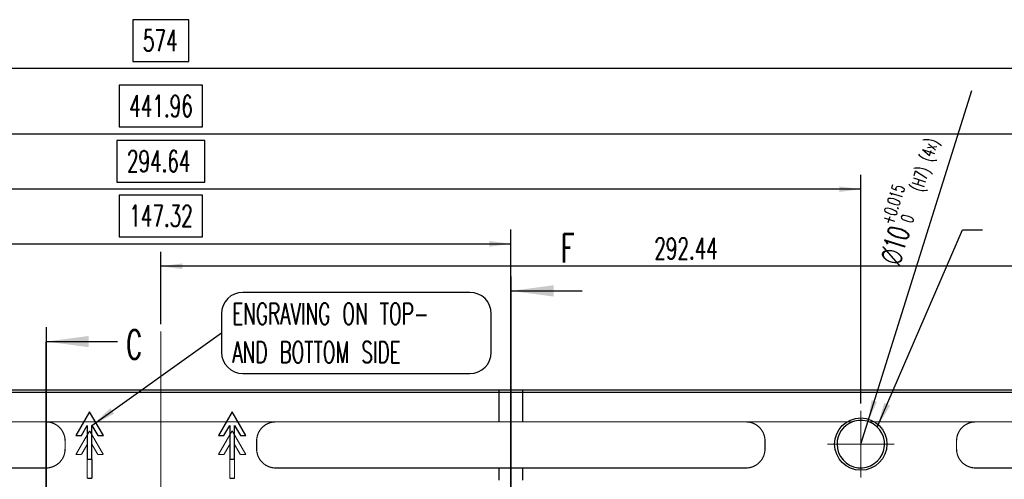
# Model space of a CAD drawing. Header units: millimetres. Extents: x 31 to 872, y 29 to 623.
# Tile 17 of 29: x 362 to 501, y 470 to 535. Entities that reach past the tile are written whole.
import ezdxf

# ---------------------------------------------------------------- set-up
doc = ezdxf.new("R2010")
doc.units = ezdxf.units.MM
for name, pattern in [('DASHED', [15, 7, -8]), ('DOT_CENTER', [14, 12, -1, 0, -1]), ('PHANTOM', [13, 10, -1, 0, -1, 0, -1])]:
    doc.linetypes.add(name, pattern=pattern)
doc.layers.add('1', color=7, linetype='Continuous')
doc.styles.add('CONVERTER_11', font='txt.shx', dxfattribs={"width": 0.63})
doc.dimstyles.new('ME10_DIM_125', dxfattribs={"dimtxt": 4.5, "dimasz": 4.5, "dimexe": 3, "dimexo": 1.5, "dimgap": 1.5, "dimtad": 1, "dimdsep": 46, "dimtxsty": 'CONVERTER_11', "dimsah": 1, "dimcen": 0.09, "dimclrd": 3, "dimclre": 3, "dimclrt": 3, "dimadec": 0, "dimazin": 0, "dimtfac": 1, "dimtdec": 4, "dimtix": 1, "dimtmove": 0, "dimatfit": 3, "dimfxl": 1, "dimtolj": 1, "dimtzin": 0, "dimarcsym": 0})
doc.dimstyles.new('ME10_DIM_126', dxfattribs={"dimtxt": 4.5, "dimasz": 4.5, "dimexe": 3, "dimexo": 1.5, "dimgap": 1.5, "dimtad": 1, "dimdsep": 46, "dimtxsty": 'CONVERTER_11', "dimsah": 1, "dimcen": 0.09, "dimclrd": 3, "dimclre": 3, "dimclrt": 3, "dimadec": 0, "dimazin": 0, "dimtfac": 1, "dimtdec": 4, "dimtix": 1, "dimtmove": 0, "dimatfit": 3, "dimfxl": 1, "dimtolj": 1, "dimtzin": 0, "dimarcsym": 0})
doc.dimstyles.new('ME10_DIM_133', dxfattribs={"dimtxt": 4.5, "dimasz": 4.5, "dimexe": 3, "dimexo": 1.5, "dimgap": 1.5, "dimtad": 1, "dimdsep": 46, "dimtxsty": 'CONVERTER_11', "dimsah": 1, "dimcen": 0.09, "dimclrd": 3, "dimclre": 3, "dimclrt": 3, "dimadec": 0, "dimazin": 0, "dimtfac": 1, "dimtdec": 4, "dimtix": 1, "dimtmove": 0, "dimatfit": 3, "dimfxl": 1, "dimtolj": 1, "dimtzin": 0, "dimarcsym": 0})
doc.dimstyles.new('ME10_DIM_138', dxfattribs={"dimtxt": 4.5, "dimasz": 4.5, "dimexe": 3, "dimexo": 1.5, "dimgap": 1.5, "dimtad": 1, "dimdsep": 46, "dimtxsty": 'CONVERTER_11', "dimsah": 1, "dimcen": 0.09, "dimclrd": 3, "dimclre": 3, "dimclrt": 3, "dimadec": 0, "dimazin": 0, "dimtfac": 1, "dimtdec": 4, "dimtix": 1, "dimtmove": 0, "dimatfit": 3, "dimfxl": 1, "dimtolj": 1, "dimtzin": 0, "dimarcsym": 0})
doc.dimstyles.new('ME10_DIM_99', dxfattribs={"dimtxt": 4.5, "dimasz": 4.5, "dimexe": 3, "dimexo": 1.5, "dimgap": 1.5, "dimtad": 1, "dimdsep": 46, "dimtxsty": 'CONVERTER_11', "dimsah": 1, "dimcen": 0.09, "dimclrd": 3, "dimclre": 3, "dimclrt": 3, "dimadec": 0, "dimazin": 0, "dimtfac": 1, "dimtdec": 4, "dimtix": 1, "dimtmove": 0, "dimatfit": 3, "dimfxl": 1, "dimtolj": 1, "dimtzin": 0, "dimarcsym": 0})
doc.dimstyles.get("Standard").update_dxf_attribs({"dimtxt": 0.18, "dimasz": 0.18, "dimexe": 0.18, "dimexo": 0.0625, "dimgap": 0.09, "dimtad": 0, "dimtih": 1, "dimtoh": 1, "dimdec": 4, "dimzin": 0, "dimdsep": 46, "dimtxsty": 'Standard', "dimcen": 0.09, "dimadec": 0, "dimazin": 0, "dimtfac": 1, "dimtdec": 4, "dimtofl": 0, "dimtmove": 0, "dimatfit": 3, "dimfxl": 1, "dimtolj": 1, "dimtzin": 0, "dimarcsym": 0})

# ---------------------------------------------------------------- blocks, each defined once
blk = doc.blocks.new('E8027-24150__34', base_point=(273.17, 207.52))
at = {"color": 7, "linetype": 'Continuous'}
for p, q in [((293.8, 723.95), (852.8, 723.95)), ((502.14, 724.45), (644.46, 724.45)), ((644.46, 724.45), (649.46, 724.45)), ((649.46, 724.45), (791.78, 724.45)), ((558.3, 719.85), (555.41, 714.85)), ((561.19, 714.85), (558.3, 719.85)), ((588.3, 719.85), (585.41, 714.85)), ((591.19, 714.85), (588.3, 719.85)), ((556.57, 714.85), (557.8, 716.98)), ((557.8, 716.98), (557.8, 712.98)), ((558.8, 712.98), (558.8, 716.98)), ((558.8, 716.98), (560.03, 714.85)), ((586.57, 714.85), (587.8, 716.98)), ((587.8, 716.98), (587.8, 712.98)), ((588.8, 716.98), (590.03, 714.85)), ((588.8, 712.98), (588.8, 716.98)), ((555.41, 714.85), (556.57, 714.85)), ((557.8, 712.98), (557.8, 709.85)), ((558.8, 709.85), (558.8, 712.98)), ((560.03, 714.85), (561.19, 714.85)), ((585.41, 714.85), (586.57, 714.85)), ((587.8, 712.98), (587.8, 709.85)), ((588.8, 709.85), (588.8, 712.98)), ((590.03, 714.85), (591.19, 714.85)), ((557.8, 709.85), (558.8, 709.85)), ((587.8, 709.85), (588.8, 709.85))]:
    blk.add_line(p, q, dxfattribs=at)
at = {"color": 1, "linetype": 'DASHED', "const_width": 0.25}
for points in [[(644.46, 717.73), (644.46, 724.45)], [(649.46, 717.73), (649.46, 724.45)], [(502.14, 717.73), (549.14, 717.73)], [(597.46, 717.73), (549.14, 717.73)], [(644.46, 717.73), (597.46, 717.73)], [(649.46, 717.73), (644.46, 717.73)], [(696.46, 717.73), (649.46, 717.73)], [(718.86, 717.73), (696.46, 717.73)], [(744.78, 717.73), (722.38, 717.73)], [(791.78, 717.73), (744.78, 717.73)], [(555.41, 710.85), (558.3, 715.85)], [(558.3, 715.85), (561.19, 710.85)], [(585.41, 710.85), (588.3, 715.85)], [(588.3, 715.85), (591.19, 710.85)], [(553.14, 713.73), (553.14, 712.03)], [(557.8, 712.98), (556.57, 710.85)], [(560.03, 710.85), (558.8, 712.98)], [(587.8, 712.98), (586.57, 710.85)], [(590.03, 710.85), (588.8, 712.98)], [(593.46, 713.73), (593.46, 712.03)], [(700.46, 712.03), (700.46, 713.73)], [(740.78, 713.73), (740.78, 712.03)], [(556.57, 710.85), (555.41, 710.85)], [(561.19, 710.85), (560.03, 710.85)], [(586.57, 710.85), (585.41, 710.85)], [(591.19, 710.85), (590.03, 710.85)], [(557.8, 705.85), (557.8, 709.85)], [(558.8, 709.85), (558.8, 705.85)], [(587.8, 705.85), (587.8, 709.85)], [(588.8, 709.85), (588.8, 705.85)], [(502.14, 708.03), (549.14, 708.03)], [(644.46, 708.03), (597.46, 708.03)], [(649.46, 708.03), (644.46, 708.03)], [(644.46, 705.45), (644.46, 708.03)], [(696.46, 708.03), (649.46, 708.03)], [(649.46, 705.45), (649.46, 708.03)], [(791.78, 708.03), (744.78, 708.03)], [(558.8, 705.85), (557.8, 705.85)], [(588.8, 705.85), (587.8, 705.85)]]:
    blk.add_lwpolyline(points, dxfattribs=at)
for points in [[(553.14, 713.73, 0.414214), (549.14, 717.73, 0.414214)], [(597.46, 717.73, 0.414214), (593.46, 713.73, 0.414214)], [(700.46, 713.73, 0.414214), (696.46, 717.73, 0.414214)], [(744.78, 717.73, 0.414214), (740.78, 713.73, 0.414214)], [(549.14, 708.03, 0.414214), (553.14, 712.03, 0.414214)], [(593.46, 712.03, 0.414214), (597.46, 708.03, 0.414214)], [(696.46, 708.03, 0.414214), (700.46, 712.03, 0.414214)], [(740.78, 712.03, 0.414214), (744.78, 708.03, 0.414214)]]:
    blk.add_lwpolyline(points, format="xyb", dxfattribs=at)
at = {"color": 7, "linetype": 'Continuous'}
blk.add_circle((720.62, 713.05), 5.5, dxfattribs=at)
for start, end in [(180, 69.3903), (110.6097, 180), (69.3903, 110.6097)]:
    blk.add_arc((720.62, 713.05), 5, start, end, dxfattribs=at)
at = {"layer": '1', "color": 1, "linetype": 'DOT_CENTER', "const_width": 0.25}
for points in [[(573.3, 736.79), (573.3, 466.05)], [(646.96, 726.04), (646.96, 696.07)], [(720.62, 720.1), (720.62, 706)], [(727.67, 713.05), (713.57, 713.05)]]:
    blk.add_lwpolyline(points, dxfattribs=at)
blk = doc.blocks.new('*D124')
at = {"layer": '1', "color": 3, "linetype": 'Continuous'}
for p, q in [((425.98, 721.6), (425.98, 769.7)), ((720.62, 721.6), (720.62, 769.7)), ((720.62, 766.7), (425.98, 766.7))]:
    blk.add_line(p, q, dxfattribs=at)
at = {"layer": '1', "color": 3}
for points in [[(430.48, 767.29), (430.48, 766.11), (425.98, 766.7)], [(716.12, 766.11), (716.12, 767.29), (720.62, 766.7)]]:
    blk.add_solid(points, dxfattribs=at)
at = {"layer": '1', "color": 3, "insert": (566.17, 770.34), "char_height": 4.5, "attachment_point": 7, "rotation": 0.0001, "line_spacing_factor": 0.60024, "style": 'CONVERTER_11'}
blk.add_mtext('294.64', dxfattribs=at)
blk = doc.blocks.new('*D150')
at = {"layer": '1', "color": 3, "linetype": 'Continuous'}
for p, q in [((286.3, 585.75), (286.3, 795.1)), ((860.3, 585.2), (860.3, 795.1)), ((860.3, 792.1), (286.3, 792.1))]:
    blk.add_line(p, q, dxfattribs=at)
at = {"layer": '1', "color": 3}
for points in [[(290.8, 792.69), (290.8, 791.51), (286.3, 792.1)], [(855.8, 791.51), (855.8, 792.69), (860.3, 792.1)]]:
    blk.add_solid(points, dxfattribs=at)
at = {"layer": '1', "color": 3, "insert": (569.52, 795.74), "char_height": 4.5, "attachment_point": 7, "rotation": 0.0001, "line_spacing_factor": 0.60024, "style": 'CONVERTER_11'}
blk.add_mtext('574', dxfattribs=at)
blk = doc.blocks.new('*D151')
at = {"layer": '1', "color": 3, "linetype": 'Continuous'}
for p, q in [((352.32, 727.53), (352.32, 781.32)), ((794.28, 737.2), (794.28, 781.32)), ((352.32, 778.32), (794.28, 778.32))]:
    blk.add_line(p, q, dxfattribs=at)
at = {"layer": '1', "color": 3}
for points in [[(356.82, 778.92), (356.82, 777.73), (352.32, 778.32)], [(789.78, 777.73), (789.78, 778.92), (794.28, 778.32)]]:
    blk.add_solid(points, dxfattribs=at)
at = {"layer": '1', "color": 3, "insert": (566.65, 781.96), "char_height": 4.5, "attachment_point": 7, "rotation": 0.0001, "line_spacing_factor": 0.60024, "style": 'CONVERTER_11'}
blk.add_mtext('441.96', dxfattribs=at)
blk = doc.blocks.new('*D158')
at = {"layer": '1', "color": 3, "linetype": 'Continuous'}
for p, q in [((573.3, 738.29), (573.3, 753.49)), ((865.74, 709.75), (865.74, 753.49)), ((865.74, 750.49), (573.3, 750.49))]:
    blk.add_line(p, q, dxfattribs=at)
at = {"layer": '1', "color": 3}
for points in [[(577.8, 751.08), (577.8, 749.89), (573.3, 750.49)], [(861.24, 749.89), (861.24, 751.08), (865.74, 750.49)]]:
    blk.add_solid(points, dxfattribs=at)
at = {"layer": '1', "color": 3, "insert": (677.16, 751.99), "char_height": 4.5, "attachment_point": 7, "rotation": 0.0001, "line_spacing_factor": 0.60024, "style": 'CONVERTER_11'}
blk.add_mtext('292.44', dxfattribs=at)
blk = doc.blocks.new('*D163')
at = {"layer": '1', "color": 3, "linetype": 'Continuous'}
for p, q in [((499.64, 727.28), (499.64, 758.21)), ((646.96, 727.54), (646.96, 758.21)), ((499.64, 755.21), (646.96, 755.21))]:
    blk.add_line(p, q, dxfattribs=at)
at = {"layer": '1', "color": 3}
for points in [[(504.14, 755.8), (504.14, 754.61), (499.64, 755.21)], [(642.46, 754.61), (642.46, 755.8), (646.96, 755.21)]]:
    blk.add_solid(points, dxfattribs=at)
at = {"layer": '1', "color": 3, "insert": (566.65, 758.84), "char_height": 4.5, "attachment_point": 7, "rotation": 0.0001, "line_spacing_factor": 0.60024, "style": 'CONVERTER_11'}
blk.add_mtext('147.32', dxfattribs=at)
blk = doc.blocks.new('*D237')
at = {"layer": '1', "color": 3, "linetype": 'Continuous'}
blk.add_line((720.62, 713.05), (744.01, 787.47), dxfattribs=at)
at = {"layer": '1', "color": 3}
blk.add_solid([(722.9, 722.29), (724.03, 721.94), (722.12, 717.82)], dxfattribs=at)
at = {"layer": '1', "color": 3, "insert": (728.81, 747.85), "char_height": 4.5, "attachment_point": 7, "rotation": 72.5513, "line_spacing_factor": 0.60024, "style": 'CONVERTER_11'}
blk.add_mtext('\\C3; {\\Fgdt;n}\\C3;\\C3;10\\C3;\\H2.7;\\S+0.015^  0;\\C3;(H7) (4x)', dxfattribs=at)
blk = doc.blocks.new('F-F__12')
at = {"layer": '1', "color": 4, "linetype": 'PHANTOM', "const_width": 0.35}
blk.add_lwpolyline([(646.96, 745.3), (646.96, 644.92)], dxfattribs=at)
at = {"layer": '1', "color": 4}
blk.add_solid([(655.96, 746.48), (655.96, 744.11), (646.96, 745.3)], dxfattribs=at)
at = {"layer": '1', "color": 4, "insert": (658.96, 754.3), "char_height": 6, "attachment_point": 5, "line_spacing_factor": 1.080432, "style": 'CONVERTER_11'}
blk.add_mtext('F', dxfattribs=at)
at = {"layer": '1', "color": 4, "linetype": 'Continuous', "has_arrowhead": 0}
for points in [[(646.96, 748.3), (646.96, 745.3)], [(646.96, 745.3), (661.96, 745.3)], [(646.96, 745.3), (646.96, 742.3)]]:
    blk.add_leader(points, dimstyle='Standard', dxfattribs=at)
blk = doc.blocks.new('C_-C__13')
at = {"layer": '1', "color": 4, "linetype": 'PHANTOM', "const_width": 0.35}
blk.add_lwpolyline([(549.14, 734.64), (549.14, 185.59)], dxfattribs=at)
at = {"layer": '1', "color": 4}
blk.add_solid([(558.14, 735.82), (558.14, 733.45), (549.14, 734.64)], dxfattribs=at)
at = {"layer": '1', "color": 3, "insert": (567.68, 734.01), "char_height": 6, "attachment_point": 5, "line_spacing_factor": 1.080432, "style": 'CONVERTER_11'}
blk.add_mtext('C', dxfattribs=at)
at = {"layer": '1', "color": 4, "linetype": 'Continuous', "has_arrowhead": 0}
for points in [[(549.14, 737.64), (549.14, 734.64)], [(549.14, 734.64), (549.14, 731.64)], [(549.14, 734.64), (564.14, 734.64)]]:
    blk.add_leader(points, dimstyle='Standard', dxfattribs=at)
blk = doc.blocks.new('Front2', base_point=(573.3, 466.05))
at = {"layer": '1', "color": 3}
for points in [[(567.3825, 802.3746), (567.3825, 793.5996), (579.2175, 793.5996), (579.2175, 802.3746)], [(564.5081, 788.5977), (564.5081, 779.8227), (582.0919, 779.8227), (582.0919, 788.5977)], [(564.0356, 776.9727), (564.0356, 768.1977), (582.5644, 768.1977), (582.5644, 776.9727)], [(564.5081, 765.4812), (564.5081, 756.7062), (582.0919, 756.7062), (582.0919, 765.4812)]]:
    blk.add_lwpolyline(points, close=True, dxfattribs=at)
blk.add_lwpolyline([(590.5706, 727.8965), (638.3606, 727.8965, 0.41421356), (642.8606, 732.3965), (642.8606, 740.4965, 0.41421356), (638.3606, 744.9965), (590.5706, 744.9965, 0.41421356), (586.0706, 740.4965), (586.0706, 732.3965, 0.41421356)], format="xyb", close=True, dxfattribs=at)
for points in [[(725.5568, 721.7264), (726.8255, 721.1776), (724.107, 716.6334)], [(562.6718, 720.5964), (563.4748, 719.4712), (558.8, 716.984)]]:
    blk.add_solid(points, dxfattribs=at)
blk.add_blockref('E8027-24150__34', (273.175, 207.525))
at = {"layer": '1'}
for name in ['*D237', 'F-F__12', 'C_-C__13']:
    blk.add_blockref(name, (0, 0), dxfattribs=at)
at = {"layer": '1', "color": 3, "insert": (588.3206, 730.1465), "char_height": 4.5, "attachment_point": 7, "line_spacing_factor": 1.080432, "style": 'CONVERTER_11'}
blk.add_mtext('ENGRAVING ON TOP- \\PAND BOTTOM SIDE', dxfattribs=at)
at = {"layer": '1'}
for base, p1, p2, dimstyle, picture, middle in [((860.3, 792.0996), (286.3, 584.25), (860.3, 583.7), 'ME10_DIM_125', '*D150', (573.3, 797.9871)), ((352.32, 778.3227), (794.28, 735.6952), (352.32, 726.0306), 'ME10_DIM_126', '*D151', (573.3, 784.2102)), ((720.62, 766.6977), (425.98, 720.1), (720.62, 720.1), 'ME10_DIM_99', '*D124', (573.3, 772.5852)), ((499.64, 755.2062), (646.96, 726.0415), (499.64, 725.7771), 'ME10_DIM_138', '*D163', (573.3, 761.0937)), ((865.74, 750.4864), (573.3, 736.7885), (865.74, 708.25), 'ME10_DIM_133', '*D158', (684.2841, 754.2364))]:
    dim = blk.add_linear_dim(base=base, p1=p1, p2=p2, dimstyle=dimstyle, dxfattribs=at)
    dim.commit()
    dim.dimension.update_dxf_attribs({"geometry": picture, "text_midpoint": middle, "text_rotation": 0.000139})
at = {"layer": '1', "color": 3, "linetype": 'Continuous', "has_arrowhead": 0}
for points in [[(724.107, 716.6334), (742.0663, 758.1559), (746.2652, 758.1559)], [(558.8, 716.984), (586.0706, 736.4465)]]:
    blk.add_leader(points, dimstyle='Standard', dxfattribs=at)

msp = doc.modelspace()

# ---------------------------------------------------------------- block references
at = {"xscale": 0.66666666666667, "yscale": 0.66666666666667, "zscale": 0.66666666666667}
msp.add_blockref('Front2', (382.2, 310.7), dxfattribs=at)

doc.saveas('drawing.dxf')
